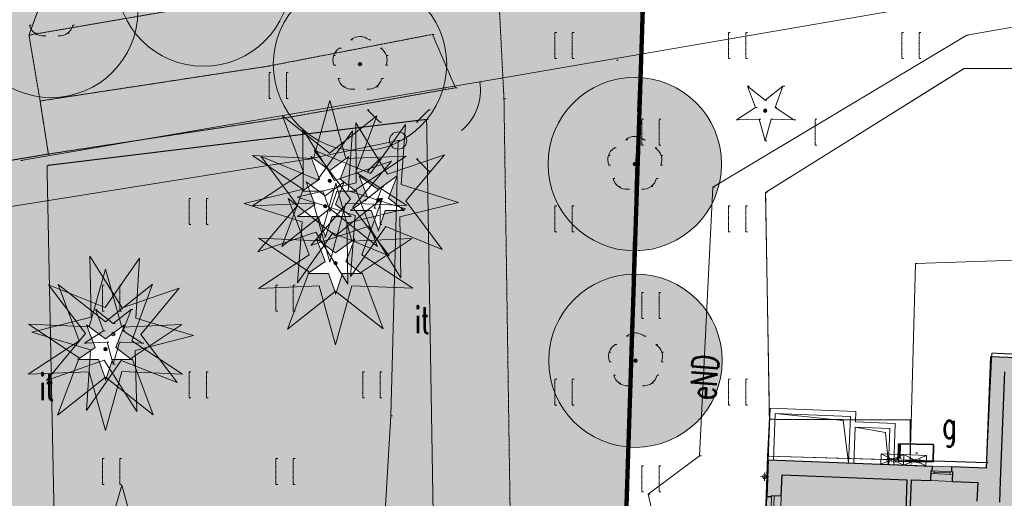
# Model space of a CAD drawing. Extents: x -280518 to 406552, y -27905 to 3675735.
# Tile 35 of 68: x -154526 to -126147, y 133776 to 147579. Entities that reach past the tile are written whole.
import ezdxf

# ---------------------------------------------------------------- set-up
doc = ezdxf.new("R2010")
doc.units = 0
doc.header["$MEASUREMENT"] = 0
for name, pattern in [('L_0_03', [1, 0.5, -0.5]), ('L_0_06', [2, 1.5, -0.5]), ('Long Dashed', [2400, 1200, -1200]), ('Wipeout_Contour', [1000, 0, -1000])]:
    doc.linetypes.add(name, pattern=pattern)
for name, color, linetype, lineweight in [('0_Nr_Pióra__7', 7, 'Continuous', 13), ('312_budynek_ewidencyjny_Nr_Pióra__7', 7, 'Continuous', 13), ('352_schody_Nr_Pióra__7', 7, 'Continuous', 13), ('ARCH MAPA RUSINOWO_Nr_Pióra__60', 230, 'Continuous', 211), ('Arch opisy_Nr_Pióra__80', 3, 'Continuous', 211), ('brama_Nr_Pióra__7', 7, 'Continuous', 13), ('bt_Nr_Pióra__7', 7, 'Continuous', 13), ('drzewo_iglaste_Nr_Pióra__7', 7, 'Continuous', 13), ('drzewo_lisciaste_Nr_Pióra__7', 7, 'Continuous', 13), ('furtka_Nr_Pióra__7', 7, 'Continuous', 13), ('gaz_Nr_Pióra__40', 4, 'Continuous', 35), ('GES_UrzadzeniaSiecGazowa_P_Nr_Pióra__52', 34, 'Continuous', 25), ('inny_obiekt_zagospodarowania_terenu_Atr17_Nr_Pióra__7', 7, 'Continuous', 13), ('inny_obiekt_zagospodarowania_terenu_Nr_Pióra__7', 7, 'Continuous', 13), ('INWENT OPISY_Nr_Pióra__21', 7, 'Continuous', 9), ('INWENT RURY SPUSTOWE_Nr_Pióra__21', 7, 'Continuous', 9), ('INWENT WYPOSAŻENIE_Nr_Pióra__21', 7, 'Continuous', 9), ('INWENT. OKNA_Nr_Pióra__5', 7, 'Continuous', 13), ('INWENT.ŚCIANY_Nr_Pióra__1', 7, 'Continuous', 25), ('INWENT.ŚCIANY_Nr_Pióra__5', 7, 'Continuous', 13), ('jezdnia_Nr_Pióra__7', 7, 'Continuous', 13), ('kraweznik_Nr_Pióra__7', 7, 'Continuous', 13), ('latarnia_Nr_Pióra__7', 7, 'Continuous', 13), ('ogr_Nr_Pióra__7', 7, 'Continuous', 13), ('przewod_elektroenergetyczny_podziemny_Atr1_Nr_Pióra__7', 7, 'Continuous', 13), ('przewod_elektroenergetyczny_podziemny_Nr_Pióra__7', 7, 'Continuous', 13), ('przewod_gazowy_Nr_Pióra__7', 7, 'Continuous', 13), ('slup_przewodow_napowietrznych_Nr_Pióra__7', 7, 'Continuous', 13), ('trawnik_Nr_Pióra__7', 7, 'Continuous', 13)]:
    doc.layers.add(name, color=color, linetype=linetype, lineweight=lineweight)
for name, color, linetype, lineweight, true_color in [('218_kontur_uzytku_gruntowego_Nr_Pióra__3', 7, 'Continuous', 13, 0xff6600), ('219_dzialka_ewidencyjna_Nr_Pióra__96', 7, 'Continuous', 13, 0x00d59f), ('arch wypelnienia_Nr_Pióra__4', 7, 'Continuous', 9, 0x029e21), ('arch wypelnienia_Nr_Pióra__76', 7, 'Continuous', 20, 0x00d59f), ('Arch zieleń_Nr_Pióra__4', 7, 'Continuous', 9, 0x029e21), ('OT_ZagospodarowanieTerenu_P_Nr_Pióra__96', 7, 'Continuous', 13, 0x00d59f)]:
    doc.layers.add(name, color=color, linetype=linetype, lineweight=lineweight, true_color=true_color)
doc.layers.add('GES_UrzadzeniaSiecGazowa_P', color=7, linetype='Continuous')
doc.layers.add('OT_ZagospodarowanieTerenu_P', color=7, linetype='Continuous')
doc.styles.add('GENERATED_STYLE_3', font='txt')
doc.styles.add('GENERATED_STYLE_9', font='Simplex.shx', dxfattribs={"bigfont": 'BIGFONT.SHX'})
doc.linetypes.add('L_0_15_SHX', pattern='A,0,[2,Rusinowo ZAGOSPODAROWANIE1.Shx,S=7.5,R=0,X=0,Y=0],-7.5,0', length=7.5)

msp = doc.modelspace()

# ---------------------------------------------------------------- hatches: boundary and pattern name
at = {"layer": 'arch wypelnienia_Nr_Pióra__4', "linetype": 'Continuous', "lineweight": 0, "true_color": 0x014f10}
msp.add_hatch(color=108, dxfattribs=at).paths.add_polyline_path([(-171130, 92333), (-167659, 92164, 0.417012), (-165053, 94551), (-164925, 97560), (-161128, 97411), (-161275, 93664, 0.414214), (-159978, 92262, 0.414214), (-155991, 95959), (-155139, 117743), (-154868, 124687), (-159864, 124883), (-159755, 127681), (-154759, 127485), (-154727, 128285), (-143086, 127830), (-143176, 125536), (-141117, 125456), (-134732, 125206), (-134723, 125456), (-133823, 125421), (-133822, 125451), (-133322, 125431), (-133318, 125546), (-137298, 125735), (-136418, 152485), (-165958, 147155), (-167118, 146075), (-168671, 125240), (-155203, 124234), (-157213, 97309), (-170683, 98315)], flags=0)
at = {"layer": 'arch wypelnienia_Nr_Pióra__4', "linetype": 'Continuous', "lineweight": 0, "true_color": 0x002708}
for points in [[(-146728, 148735, 1), (-151728, 148735, 1)], [(-151118, 147835, 1), (-156118, 147835, 1)], [(-142218, 146295, 1), (-147218, 146295, 1)], [(-134298, 143415, 1), (-139298, 143415, 1)], [(-146971, 141034), (-146508, 142267), (-147815, 142210), (-146721, 142933), (-147812, 143660), (-146505, 143598), (-146953, 144804), (-145938, 144001), (-145586, 145246), (-145242, 144006), (-144236, 144808), (-144683, 143593), (-143390, 143648), (-144460, 142934), (-143366, 142217), (-144677, 142269), (-144215, 141042), (-145240, 141855), (-145589, 140586), (-145941, 141855)], [(-146139, 141066), (-145284, 142067), (-146532, 142459), (-145257, 142766), (-146035, 143820), (-144827, 143318), (-144838, 144604), (-144157, 143503), (-143402, 144554), (-143501, 143271), (-142282, 143683), (-143116, 142692), (-141881, 142304), (-143131, 141997), (-142346, 140950), (-143561, 141445), (-143544, 140134), (-144232, 141248), (-144991, 140173), (-144891, 141486)], [(-147666, 140884), (-146811, 141885), (-148059, 142277), (-146784, 142584), (-147562, 143638), (-146354, 143136), (-146365, 144422), (-145684, 143321), (-144929, 144372), (-145028, 143089), (-143809, 143501), (-144643, 142510), (-143408, 142122), (-144658, 141815), (-143873, 140768), (-145088, 141263), (-145071, 139952), (-145759, 141066), (-146518, 139991), (-146418, 141304)], [(-146803, 138655), (-146340, 139888), (-147647, 139831), (-146553, 140554), (-147644, 141281), (-146337, 141219), (-146785, 142425), (-145770, 141622), (-145418, 142867), (-145074, 141627), (-144068, 142429), (-144515, 141214), (-143222, 141269), (-144292, 140555), (-143198, 139838), (-144509, 139890), (-144047, 138663), (-145072, 139476), (-145421, 138207), (-145773, 139476)], [(-154177, 138565), (-152901, 138889), (-153693, 139930), (-152475, 139444), (-152502, 140755), (-151806, 139647), (-151072, 140703), (-151152, 139411), (-149928, 139834), (-150750, 138843), (-149517, 138475), (-150769, 138148), (-149986, 137118), (-151183, 137589), (-151147, 136281), (-151853, 137387), (-152596, 136307), (-152515, 137613), (-153755, 137174), (-152915, 138188)], [(-153434, 136176), (-152971, 137409), (-154278, 137352), (-153184, 138075), (-154275, 138802), (-152968, 138740), (-153416, 139946), (-152401, 139143), (-152049, 140388), (-151705, 139148), (-150699, 139950), (-151146, 138735), (-149853, 138790), (-150923, 138076), (-149829, 137359), (-151140, 137411), (-150678, 136184), (-151703, 136997), (-152052, 135728), (-152404, 136997)], [(-134278, 137745, 1), (-139278, 137745, 1)], [(-152969, 129941), (-152506, 131174), (-153813, 131117), (-152719, 131840), (-153810, 132567), (-152503, 132505), (-152951, 133711), (-151936, 132908), (-151584, 134153), (-151240, 132913), (-150234, 133715), (-150681, 132500), (-149388, 132555), (-150458, 131841), (-149364, 131124), (-150675, 131176), (-150213, 129949), (-151238, 130762), (-151587, 129493), (-151939, 130762)]]:
    msp.add_hatch(color=98, dxfattribs=at).paths.add_polyline_path(points, flags=0)
at = {"layer": 'drzewo_iglaste_Nr_Pióra__7', "linetype": 'Continuous'}
for points in [[(-133038, 144905, 1), (-133038, 145005, 1)], [(-151828, 138465, 1), (-151828, 138565, 1)]]:
    msp.add_hatch(color=256, dxfattribs=at).paths.add_polyline_path(points, flags=0)
at = {"layer": 'drzewo_lisciaste_Nr_Pióra__7', "linetype": 'Continuous'}
for points in [[(-144718, 146245, 1), (-144718, 146345, 1)], [(-136798, 143365, 1), (-136798, 143465, 1)], [(-136778, 137695, 1), (-136778, 137795, 1)]]:
    msp.add_hatch(color=256, dxfattribs=at).paths.add_polyline_path(points, flags=0)

# ---------------------------------------------------------------- linework, layer by layer
at = {"layer": '0_Nr_Pióra__7', "linetype": 'Continuous'}
for p, q in [((-154242, 147420), (-154192, 147420)), ((-152993, 147420), (-152943, 147420)), ((-154258, 147135), (-154208, 147135)), ((-154087, 147187), (-154037, 147187)), ((-153819, 147113), (-153769, 147113)), ((-153417, 147113), (-153367, 147113)), ((-153148, 147187), (-153098, 147187)), ((-144718, 147095), (-144668, 147095)), ((-142628, 147155), (-142578, 147155)), ((-139099, 147214), (-139049, 147214)), ((-138599, 147214), (-138549, 147214)), ((-134099, 147214), (-134049, 147214)), ((-133599, 147214), (-133549, 147214)), ((-129099, 147214), (-129049, 147214)), ((-128599, 147214), (-128549, 147214)), ((-127228, 147135), (-127178, 147135)), ((-145305, 146761), (-145255, 146761)), ((-144979, 146998), (-144929, 146998)), ((-144457, 146998), (-144407, 146998)), ((-144130, 146761), (-144080, 146761)), ((-145478, 146543), (-145428, 146543)), ((-143957, 146543), (-143907, 146543)), ((-139099, 146464), (-139049, 146464)), ((-138599, 146464), (-138549, 146464)), ((-134099, 146464), (-134049, 146464)), ((-133599, 146464), (-133549, 146464)), ((-129099, 146464), (-129049, 146464)), ((-128599, 146464), (-128549, 146464)), ((-147388, 146235), (-147338, 146235)), ((-145467, 146266), (-145417, 146266)), ((-144718, 146295), (-144668, 146295)), ((-143968, 146266), (-143918, 146266)), ((-137328, 146415), (-137278, 146415)), ((-127308, 146175), (-127258, 146175)), ((-147339, 146054), (-147289, 146054)), ((-146839, 146054), (-146789, 146054)), ((-145342, 145880), (-145292, 145880)), ((-144093, 145880), (-144043, 145880)), ((-145187, 145647), (-145137, 145647)), ((-144248, 145647), (-144198, 145647)), ((-142292, 145618), (-142242, 145618)), ((-141968, 145615), (-141918, 145615)), ((-141264, 145789), (-141214, 145789)), ((-133550, 145661), (-133500, 145661)), ((-132526, 145661), (-132476, 145661)), ((-147339, 145304), (-147289, 145304)), ((-146839, 145304), (-146789, 145304)), ((-144919, 145573), (-144869, 145573)), ((-144517, 145573), (-144467, 145573)), ((-153938, 145235), (-153888, 145235)), ((-140568, 145295), (-140518, 145295)), ((-133321, 145048), (-133271, 145048)), ((-133038, 145254), (-132988, 145254)), ((-132755, 145048), (-132705, 145048)), ((-146768, 144765), (-146718, 144765)), ((-144501, 144979), (-144451, 144979)), ((-142734, 144979), (-142684, 144979)), ((-133038, 144955), (-132988, 144955)), ((-144148, 144626), (-144098, 144626)), ((-143087, 144626), (-143037, 144626)), ((-142798, 144705), (-142748, 144705)), ((-136599, 144714), (-136549, 144714)), ((-136099, 144714), (-136049, 144714)), ((-133866, 144687), (-133816, 144687)), ((-133213, 144715), (-133163, 144715)), ((-132863, 144715), (-132813, 144715)), ((-132210, 144687), (-132160, 144687)), ((-131599, 144714), (-131549, 144714)), ((-136798, 144215), (-136748, 144215)), ((-143618, 144095), (-143568, 144095)), ((-143618, 144095), (-143568, 144095)), ((-143618, 144095), (-143568, 144095)), ((-137385, 143881), (-137335, 143881)), ((-137059, 144118), (-137009, 144118)), ((-136599, 143964), (-136549, 143964)), ((-136537, 144118), (-136487, 144118)), ((-136210, 143881), (-136160, 143881)), ((-136099, 143964), (-136049, 143964)), ((-133038, 144085), (-132988, 144085)), ((-131599, 143964), (-131549, 143964)), ((-153698, 143705), (-153648, 143705)), ((-137558, 143663), (-137508, 143663)), ((-136037, 143663), (-135987, 143663)), ((-154492, 143522), (-154442, 143522)), ((-153738, 143375), (-153688, 143375)), ((-144148, 143565), (-144098, 143565)), ((-143087, 143565), (-143037, 143565)), ((-137547, 143386), (-137497, 143386)), ((-136798, 143415), (-136748, 143415)), ((-136048, 143386), (-135998, 143386)), ((-142734, 143212), (-142684, 143212)), ((-137422, 143000), (-137372, 143000)), ((-137267, 142767), (-137217, 142767)), ((-136328, 142767), (-136278, 142767)), ((-136173, 143000), (-136123, 143000)), ((-134548, 142745), (-134498, 142745)), ((-136999, 142693), (-136949, 142693)), ((-136597, 142693), (-136547, 142693)), ((-133028, 142595), (-132978, 142595)), ((-149639, 142424), (-149589, 142424)), ((-149139, 142424), (-149089, 142424)), ((-139099, 142214), (-139049, 142214)), ((-138599, 142214), (-138549, 142214)), ((-134099, 142214), (-134049, 142214)), ((-133599, 142214), (-133549, 142214)), ((-149639, 141674), (-149589, 141674)), ((-149139, 141674), (-149089, 141674)), ((-139099, 141464), (-139049, 141464)), ((-138599, 141464), (-138549, 141464)), ((-134099, 141464), (-134049, 141464)), ((-133599, 141464), (-133549, 141464)), ((-128708, 140545), (-128658, 140545)), ((-152139, 139924), (-152089, 139924)), ((-151639, 139924), (-151589, 139924)), ((-147139, 139924), (-147089, 139924)), ((-146639, 139924), (-146589, 139924)), ((-136599, 139714), (-136549, 139714)), ((-136099, 139714), (-136049, 139714)), ((-152340, 139221), (-152290, 139221)), ((-152139, 139174), (-152089, 139174)), ((-151639, 139174), (-151589, 139174)), ((-151316, 139221), (-151266, 139221)), ((-147139, 139174), (-147089, 139174)), ((-146639, 139174), (-146589, 139174)), ((-136599, 138964), (-136549, 138964)), ((-136099, 138964), (-136049, 138964)), ((-136778, 138545), (-136728, 138545)), ((-151000, 138247), (-150950, 138247)), ((-137365, 138211), (-137315, 138211)), ((-137039, 138448), (-136989, 138448)), ((-136517, 138448), (-136467, 138448)), ((-136190, 138211), (-136140, 138211)), ((-137538, 137993), (-137488, 137993)), ((-136017, 137993), (-135967, 137993)), ((-126508, 137965), (-126458, 137965)), ((-126508, 137965), (-126458, 137965)), ((-126508, 137965), (-126458, 137965)), ((-137527, 137716), (-137477, 137716)), ((-136778, 137745), (-136728, 137745)), ((-136028, 137716), (-135978, 137716)), ((-149639, 137424), (-149589, 137424)), ((-149139, 137424), (-149089, 137424)), ((-144639, 137424), (-144589, 137424)), ((-144139, 137424), (-144089, 137424)), ((-139099, 137214), (-139049, 137214)), ((-138599, 137214), (-138549, 137214)), ((-137402, 137330), (-137352, 137330)), ((-137247, 137097), (-137197, 137097)), ((-136308, 137097), (-136258, 137097)), ((-136153, 137330), (-136103, 137330)), ((-134099, 137214), (-134049, 137214)), ((-133599, 137214), (-133549, 137214)), ((-136979, 137023), (-136929, 137023)), ((-136577, 137023), (-136527, 137023)), ((-149639, 136674), (-149589, 136674)), ((-149139, 136674), (-149089, 136674)), ((-144639, 136674), (-144589, 136674)), ((-144139, 136674), (-144089, 136674)), ((-139099, 136464), (-139049, 136464)), ((-138599, 136464), (-138549, 136464)), ((-134099, 136464), (-134049, 136464)), ((-133599, 136464), (-133549, 136464)), ((-143828, 136155), (-143778, 136155)), ((-132918, 136055), (-132868, 136055)), ((-132918, 136055), (-132868, 136055)), ((-128858, 136035), (-128808, 136035)), ((-128858, 136035), (-128808, 136035)), ((-152139, 134924), (-152089, 134924)), ((-151639, 134924), (-151589, 134924)), ((-147139, 134924), (-147089, 134924)), ((-146639, 134924), (-146589, 134924)), ((-134928, 135005), (-134878, 135005)), ((-132968, 134995), (-132918, 134995)), ((-132968, 134995), (-132918, 134995)), ((-132968, 134995), (-132918, 134995)), ((-126658, 134805), (-126608, 134805)), ((-126658, 134805), (-126608, 134805)), ((-126658, 134805), (-126608, 134805)), ((-136599, 134714), (-136549, 134714)), ((-136099, 134714), (-136049, 134714)), ((-152139, 134174), (-152089, 134174)), ((-151639, 134174), (-151589, 134174)), ((-147139, 134174), (-147089, 134174)), ((-146639, 134174), (-146589, 134174)), ((-136599, 133964), (-136549, 133964)), ((-136099, 133964), (-136049, 133964)), ((-136408, 133895), (-136358, 133895))]:
    msp.add_line(p, q, dxfattribs=at)
at = {"layer": '218_kontur_uzytku_gruntowego_Nr_Pióra__3', "linetype": 'L_0_03', "flags": 128}
for points in [[(-136418, 152485), (-137298, 125735)], [(-137298, 125735), (-136418, 152485)]]:
    msp.add_lwpolyline(points, dxfattribs=at)
at = {"layer": '219_dzialka_ewidencyjna_Nr_Pióra__96', "linetype": 'Continuous', "flags": 128}
msp.add_lwpolyline([(-137298, 125735), (-136418, 152485)], dxfattribs=at)
at = {"layer": '312_budynek_ewidencyjny_Nr_Pióra__7', "linetype": 'Continuous', "flags": 128}
for points in [[(-126658, 134805), (-126508, 137965)], [(-126508, 137965), (-120058, 137665)], [(-133298, 125545), (-132968, 134995)]]:
    msp.add_lwpolyline(points, dxfattribs=at)
at = {"layer": 'ARCH MAPA RUSINOWO_Nr_Pióra__60', "linetype": 'Continuous', "flags": 128}
msp.add_lwpolyline([(-137298, 125735), (-136473, 150813)], dxfattribs=at)
at = {"layer": 'Arch opisy_Nr_Pióra__80', "linetype": 'Long Dashed'}
msp.add_line((-137298, 125735), (-136418, 152485), dxfattribs=at)
at = {"layer": 'Arch zieleń_Nr_Pióra__4', "linetype": 'Continuous'}
for p, q in [((-151568, 139267), (-152502, 140755)), ((-152466, 138999), (-152502, 140755)), ((-152062, 139279), (-151072, 140703)), ((-151179, 138971), (-151072, 140703)), ((-152062, 139279), (-153693, 139930)), ((-151568, 139267), (-149928, 139834)), ((-151036, 138498), (-149928, 139834)), ((-151036, 138498), (-149986, 137118)), ((-152055, 132484), (-151584, 134153)), ((-151121, 132481), (-151584, 134153))]:
    msp.add_line(p, q, dxfattribs=at)
for centre in [(-149228, 148735), (-153618, 147835), (-144718, 146295), (-136798, 143415), (-136778, 137745)]:
    msp.add_circle(centre, 2500, dxfattribs=at)
at = {"layer": 'brama_Nr_Pióra__7', "linetype": 'Continuous'}
msp.add_line((-153698, 143705), (-157498, 143075), dxfattribs=at)
at = {"layer": 'drzewo_iglaste_Nr_Pióra__7', "linetype": 'Continuous', "flags": 128}
for points in [[(-133321, 145048), (-133550, 145661)], [(-133550, 145661), (-133038, 145254)], [(-133038, 145254), (-132526, 145661)], [(-132526, 145661), (-132755, 145048)], [(-133866, 144687), (-133321, 145048)], [(-132755, 145048), (-132210, 144687)], [(-133213, 144715), (-133866, 144687)], [(-133038, 144085), (-133213, 144715)], [(-132863, 144715), (-133038, 144085)], [(-132210, 144687), (-132863, 144715)]]:
    msp.add_lwpolyline(points, dxfattribs=at)
at = {"layer": 'drzewo_iglaste_Nr_Pióra__7', "linetype": 'Continuous'}
msp.add_circle((-133038, 144955), 50, dxfattribs=at)
at = {"layer": 'drzewo_lisciaste_Nr_Pióra__7', "linetype": 'Continuous'}
for centre in [(-144718, 146295), (-136798, 143415), (-136778, 137745)]:
    msp.add_circle(centre, 50, dxfattribs=at)
for centre, start, end in [((-153853, 147511), 193.221, 274.871), ((-153383, 147511), 265.129, 346.779), ((-144718, 146695), 49.272, 130.728), ((-145098, 146419), 121.308, 202.548), ((-144338, 146419), 337.452, 58.692), ((-144953, 145971), 193.221, 274.871), ((-144483, 145971), 265.129, 346.779), ((-136798, 143815), 49.272, 130.728), ((-137178, 143539), 121.308, 202.548), ((-136418, 143539), 337.452, 58.692), ((-137033, 143091), 193.221, 274.871), ((-136563, 143091), 265.129, 346.779), ((-136778, 138145), 49.272, 130.728), ((-137158, 137869), 121.308, 202.548), ((-136398, 137869), 337.452, 58.692), ((-137013, 137421), 193.221, 274.871), ((-136543, 137421), 265.129, 346.779)]:
    msp.add_arc(centre, 400, start, end, dxfattribs=at)
at = {"layer": 'furtka_Nr_Pióra__7', "linetype": 'Continuous', "flags": 128}
msp.add_lwpolyline([(-141264, 145789), (-142292, 145618)], dxfattribs=at)
at = {"layer": 'furtka_Nr_Pióra__7', "linetype": 'Continuous'}
msp.add_arc((-142743, 145543), 1500, 309.4216, 9.44, dxfattribs=at)
at = {"layer": 'INWENT RURY SPUSTOWE_Nr_Pióra__21', "linetype": 'Continuous'}
for p, q in [((-133062, 134283), (-133052, 134523)), ((-132937, 134398), (-133177, 134408))]:
    msp.add_line(p, q, dxfattribs=at)
msp.add_circle((-133057, 134403), 55, dxfattribs=at)
at = {"layer": 'INWENT WYPOSAŻENIE_Nr_Pióra__21', "linetype": 'Continuous'}
msp.add_line((-129694, 135062), (-129705, 134762), dxfattribs=at)
at = {"layer": 'INWENT. OKNA_Nr_Pióra__5', "linetype": 'Continuous'}
for p, q in [((-128252, 134565), (-127632, 134541)), ((-128175, 134487), (-128172, 134562)), ((-128173, 134525), (-127714, 134507)), ((-127715, 134469), (-127712, 134544)), ((-128263, 134286), (-127643, 134261)), ((-128255, 134490), (-127635, 134466)), ((-133062, 132101), (-132995, 133820)), ((-132923, 132066), (-132853, 133845)), ((-132848, 132063), (-132779, 133842)), ((-132643, 132055), (-132574, 133834))]:
    msp.add_line(p, q, dxfattribs=at)
at = {"layer": 'INWENT.ŚCIANY_Nr_Pióra__1', "linetype": 'Continuous'}
for p, q in [((-126542, 137861), (-126668, 134644)), ((-125792, 137832), (-126542, 137861)), ((-126139, 137425), (-126262, 134277)), ((-132953, 134889), (-132995, 133820)), ((-128263, 134286), (-128252, 134565)), ((-128222, 134564), (-128252, 134565)), ((-127662, 134542), (-127657, 134682)), ((-127662, 134542), (-127632, 134541)), ((-126668, 134644), (-127657, 134682)), ((-127643, 134261), (-127632, 134541)), ((-132574, 133834), (-132549, 134453)), ((-132549, 134453), (-128952, 134313)), ((-128952, 134313), (-129049, 131834)), ((-128832, 134308), (-128903, 132489)), ((-128832, 134308), (-128263, 134286)), ((-127643, 134261), (-126904, 134232)), ((-126925, 133693), (-126904, 134232)), ((-126262, 134277), (-126285, 133668)), ((-132855, 133815), (-132995, 133820)), ((-132855, 133815), (-132853, 133845)), ((-132574, 133834), (-132853, 133845))]:
    msp.add_line(p, q, dxfattribs=at)
at = {"layer": 'INWENT.ŚCIANY_Nr_Pióra__5', "linetype": 'Continuous'}
for p, q in [((-132895, 136378), (-132953, 134889)), ((-130426, 136282), (-132895, 136378)), ((-132751, 136222), (-132803, 134883)), ((-130791, 136020), (-132751, 136222)), ((-130582, 136138), (-132751, 136222)), ((-130438, 135982), (-130426, 136282)), ((-130635, 134799), (-130791, 136020)), ((-130635, 134799), (-130582, 136138)), ((-129289, 135937), (-130438, 135982)), ((-130485, 134793), (-130444, 135832)), ((-129571, 135672), (-130444, 135832)), ((-129445, 135793), (-130444, 135832)), ((-129485, 134754), (-129571, 135672)), ((-129485, 134754), (-129445, 135793))]:
    msp.add_line(p, q, dxfattribs=at)
at = {"layer": 'jezdnia_Nr_Pióra__7', "linetype": 'L_0_06', "flags": 128}
msp.add_lwpolyline([(-154258, 147135), (-153938, 145235), (-153698, 143705), (-155418, 143415), (-157498, 143075), (-157758, 144365), (-157988, 145245), (-158218, 146115), (-158428, 146835), (-161158, 148325), (-153458, 149315)], close=True, dxfattribs=at)
at = {"layer": 'latarnia_Nr_Pióra__7', "linetype": 'Continuous', "flags": 128}
for points in [[(-144148, 144626), (-144501, 144979)], [(-143087, 144626), (-142734, 144979)], [(-143087, 143565), (-142734, 143212)]]:
    msp.add_lwpolyline(points, dxfattribs=at)
at = {"layer": 'latarnia_Nr_Pióra__7', "linetype": 'Continuous'}
msp.add_circle((-143618, 144095), 250, dxfattribs=at)
at = {"layer": 'ogr_Nr_Pióra__7', "linetype": 'Continuous'}
msp.add_line((-141264, 145789), (-117827, 149821), dxfattribs=at)
at = {"layer": 'ogr_Nr_Pióra__7', "linetype": 'L_0_15_SHX'}
msp.add_line((-141264, 145789), (-117827, 149821), dxfattribs=at)
at = {"layer": 'slup_przewodow_napowietrznych_Nr_Pióra__7', "linetype": 'Continuous'}
msp.add_circle((-143618, 144095), 250, dxfattribs=at)
at = {"layer": 'trawnik_Nr_Pióra__7', "linetype": 'L_0_03', "flags": 128}
msp.add_lwpolyline([(-153458, 149315), (-143918, 151185), (-136758, 152515), (-129388, 153955), (-119018, 155725), (-117938, 155445), (-117098, 154095), (-117058, 153915), (-125838, 152145), (-136928, 150035), (-144958, 148735), (-154258, 147135)], close=True, dxfattribs=at)
for points in [[(-139099, 146464), (-139099, 147214)], [(-138599, 146464), (-138599, 147214)], [(-134099, 146464), (-134099, 147214)], [(-133599, 146464), (-133599, 147214)], [(-129099, 146464), (-129099, 147214)], [(-128599, 146464), (-128599, 147214)], [(-147339, 145304), (-147339, 146054)], [(-146839, 145304), (-146839, 146054)], [(-136599, 143964), (-136599, 144714)], [(-136099, 143964), (-136099, 144714)], [(-131599, 143964), (-131599, 144714)], [(-149639, 141674), (-149639, 142424)], [(-149139, 141674), (-149139, 142424)], [(-139099, 141464), (-139099, 142214)], [(-138599, 141464), (-138599, 142214)], [(-134099, 141464), (-134099, 142214)], [(-133599, 141464), (-133599, 142214)], [(-152139, 139174), (-152139, 139924)], [(-151639, 139174), (-151639, 139924)], [(-147139, 139174), (-147139, 139924)], [(-146639, 139174), (-146639, 139924)], [(-136599, 138964), (-136599, 139714)], [(-136099, 138964), (-136099, 139714)], [(-149639, 136674), (-149639, 137424)], [(-149139, 136674), (-149139, 137424)], [(-144639, 136674), (-144639, 137424)], [(-144139, 136674), (-144139, 137424)], [(-139099, 136464), (-139099, 137214)], [(-138599, 136464), (-138599, 137214)], [(-134099, 136464), (-134099, 137214)], [(-133599, 136464), (-133599, 137214)], [(-152139, 134174), (-152139, 134924)], [(-151639, 134174), (-151639, 134924)], [(-147139, 134174), (-147139, 134924)], [(-146639, 134174), (-146639, 134924)], [(-136599, 133964), (-136599, 134714)], [(-136099, 133964), (-136099, 134714)]]:
    msp.add_lwpolyline(points, dxfattribs=at)

# ---------------------------------------------------------------- texts
at = {"layer": 'gaz_Nr_Pióra__40', "linetype": 'Continuous', "insert": (-127934, 136258), "char_height": 750, "attachment_point": 1, "style": 'GENERATED_STYLE_9'}
msp.add_mtext('{\\W0.660000x;g}', dxfattribs=at)
at = {"layer": 'inny_obiekt_zagospodarowania_terenu_Atr17_Nr_Pióra__7', "linetype": 'Continuous', "char_height": 750, "attachment_point": 1, "style": 'GENERATED_STYLE_9'}
for insert in [(-143133, 139287), (-153953, 137357)]:
    msp.add_mtext('{\\W0.660000x;it}', dxfattribs=dict(at, insert=insert))
at = {"layer": 'przewod_elektroenergetyczny_podziemny_Atr1_Nr_Pióra__7', "linetype": 'Continuous', "insert": (-135220, 136657), "char_height": 750, "attachment_point": 1, "rotation": 85.6, "style": 'GENERATED_STYLE_9'}
msp.add_mtext('{\\W0.660000x;eND}', dxfattribs=at)

# ---------------------------------------------------------------- wipeouts: each hides what was drawn before it
at = {"color": 254, "linetype": 'Wipeout_Contour', "lineweight": 0, "ltscale": 746310.641946}
msp.add_wipeout([(-128193, 135326), (-129193, 135344), (-129202, 134844), (-128202, 134826)], dxfattribs=at).dxf.layer = 'GES_UrzadzeniaSiecGazowa_P'

# ---------------------------------------------------------------- next in the draw order: hatches: boundary and pattern name
at = {"layer": 'arch wypelnienia_Nr_Pióra__76', "linetype": 'Continuous', "lineweight": 0, "true_color": 0x006a4f}
msp.add_hatch(color=116, dxfattribs=at).paths.add_polyline_path([(-133308, 125245), (-133301, 125434), (-133322, 125431), (-132953, 134889), (-126668, 134644), (-126542, 137861), (-120117, 137610), (-120547, 128136), (-126848, 128305), (-126948, 124985)], flags=0)

# ---------------------------------------------------------------- next in the draw order: linework, layer by layer
at = {"layer": '0_Nr_Pióra__7', "linetype": 'Continuous'}
for p, q in [((-129152, 135335), (-129102, 135335)), ((-129158, 134937), (-129108, 134937)), ((-128858, 134875), (-128808, 134875)), ((-128858, 134875), (-128808, 134875))]:
    msp.add_line(p, q, dxfattribs=at)
at = {"layer": '312_budynek_ewidencyjny_Nr_Pióra__7', "linetype": 'Continuous', "flags": 128}
msp.add_lwpolyline([(-132968, 134995), (-126658, 134805)], dxfattribs=at)
at = {"layer": '352_schody_Nr_Pióra__7', "linetype": 'Continuous', "flags": 128}
msp.add_lwpolyline([(-128858, 134875), (-132968, 134995), (-132918, 136055), (-128858, 136035)], close=True, dxfattribs=at)
msp.add_lwpolyline([(-128858, 134875), (-132968, 134995), (-132918, 136055), (-128858, 136035)], close=True, dxfattribs=at)
at = {"layer": 'bt_Nr_Pióra__7', "linetype": 'L_0_06', "flags": 128}
msp.add_lwpolyline([(-120360, 131525), (-120058, 137665), (-126508, 137965), (-126658, 134805), (-128858, 134875), (-128858, 136035), (-132918, 136055), (-133028, 142595), (-127308, 146175), (-121478, 146175), (-120718, 146625), (-116978, 149145), (-116758, 150005), (-113417, 150495), (-103588, 152335), (-103618, 149765), (-108548, 150115), (-108708, 146655), (-103928, 146665), (-103939, 147227), (-103268, 147185), (-103538, 143285), (-104116, 143319), (-111975, 142174), (-112430, 137073), (-118684, 134430), (-118928, 131785), (-118943, 131456)], close=True, dxfattribs=at)
at = {"layer": 'gaz_Nr_Pióra__40', "linetype": 'Continuous', "flags": 128}
msp.add_lwpolyline([(-129152, 135335), (-129158, 134937)], dxfattribs=at)
at = {"layer": 'GES_UrzadzeniaSiecGazowa_P_Nr_Pióra__52', "linetype": 'Continuous'}
msp.add_line((-128698, 135085), (-128648, 135085), dxfattribs=at)
at = {"layer": 'GES_UrzadzeniaSiecGazowa_P_Nr_Pióra__52', "linetype": 'Continuous', "flags": 128}
for points in [[(-128193, 135326), (-129193, 135344), (-129202, 134844), (-128202, 134826)], [(-128193, 135326), (-128202, 134826), (-129202, 134844), (-129193, 135344)]]:
    msp.add_lwpolyline(points, close=True, dxfattribs=at)
at = {"layer": 'INWENT WYPOSAŻENIE_Nr_Pióra__21', "linetype": 'Continuous'}
for p, q in [((-129705, 134762), (-129044, 135037)), ((-128394, 135011), (-129694, 135062)), ((-129694, 135062), (-129056, 134737)), ((-129056, 134737), (-129044, 135037)), ((-129056, 134737), (-128394, 135011)), ((-129044, 135037), (-128406, 134712)), ((-128406, 134712), (-128394, 135011)), ((-129705, 134762), (-128406, 134712))]:
    msp.add_line(p, q, dxfattribs=at)
at = {"layer": 'INWENT. OKNA_Nr_Pióra__5', "linetype": 'Continuous'}
msp.add_line((-128216, 134704), (-127657, 134682), dxfattribs=at)
at = {"layer": 'INWENT.ŚCIANY_Nr_Pióra__1', "linetype": 'Continuous'}
for p in [(-132953, 134889), (-128222, 134564)]:
    msp.add_line(p, (-128216, 134704), dxfattribs=at)
at = {"layer": 'INWENT.ŚCIANY_Nr_Pióra__5', "linetype": 'Continuous'}
msp.add_line((-129336, 134748), (-129289, 135937), dxfattribs=at)
at = {"layer": 'kraweznik_Nr_Pióra__7', "linetype": 'Continuous', "flags": 128}
msp.add_lwpolyline([(-116758, 150005), (-116978, 149145), (-120718, 146625), (-121478, 146175), (-127308, 146175), (-133028, 142595), (-132918, 136055), (-128858, 136035), (-128858, 134875)], dxfattribs=at)
at = {"layer": 'przewod_elektroenergetyczny_podziemny_Nr_Pióra__7', "linetype": 'Continuous', "flags": 128}
msp.add_lwpolyline([(-97698, 154305), (-99838, 155085), (-105328, 154545), (-117188, 153005), (-117818, 152725), (-119658, 148465), (-127228, 147135), (-134548, 142745), (-134928, 135005), (-136408, 133895), (-134508, 125715)], dxfattribs=at)
at = {"layer": 'przewod_gazowy_Nr_Pióra__7', "linetype": 'Continuous', "flags": 128}
msp.add_lwpolyline([(-96818, 141135), (-101588, 141775), (-112458, 141085), (-128708, 140545), (-128858, 134875)], dxfattribs=at)
at = {"layer": 'trawnik_Nr_Pióra__7', "linetype": 'L_0_03', "flags": 128}
msp.add_lwpolyline([(-140288, 126525), (-140568, 145295), (-140698, 147865), (-131798, 148915), (-125768, 149945), (-118498, 151365), (-116758, 150005), (-116978, 149145), (-120718, 146625), (-121478, 146175), (-127308, 146175), (-133028, 142595), (-132918, 136055), (-132968, 134995), (-133298, 125545), (-133308, 125245), (-139968, 125555)], close=True, dxfattribs=at)

# ---------------------------------------------------------------- next in the draw order: texts
at = {"layer": 'INWENT OPISY_Nr_Pióra__21', "linetype": 'Continuous', "char_height": 160, "attachment_point": 2, "rotation": 357.7616, "style": 'GENERATED_STYLE_3'}
for insert in [(-129371, 134979), (-128722, 134954)]:
    msp.add_mtext('{gaz}', dxfattribs=dict(at, insert=insert))

# ---------------------------------------------------------------- next in the draw order: wipeouts: each hides what was drawn before it
at = {"color": 254, "linetype": 'Wipeout_Contour', "lineweight": 0, "ltscale": 2223934.209186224}
msp.add_wipeout([(-145421, 139705), (-145421, 139655), (-145221, 140255), (-144671, 140255), (-145121, 140605), (-144871, 141255), (-145421, 140855), (-145971, 141255), (-145721, 140605), (-146221, 140255), (-145621, 140255)], dxfattribs=at).dxf.layer = 'OT_ZagospodarowanieTerenu_P'
at = {"color": 254, "linetype": 'Wipeout_Contour', "lineweight": 0, "ltscale": 2258551.044124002}
msp.add_wipeout([(-152052, 137226), (-152052, 137176), (-151852, 137776), (-151302, 137776), (-151752, 138126), (-151502, 138776), (-152052, 138376), (-152602, 138776), (-152352, 138126), (-152852, 137776), (-152252, 137776)], dxfattribs=at).dxf.layer = 'OT_ZagospodarowanieTerenu_P'

# ---------------------------------------------------------------- next in the draw order: hatches: boundary and pattern name
at = {"layer": 'OT_ZagospodarowanieTerenu_P_Nr_Pióra__96', "linetype": 'Continuous'}
for points in [[(-145421, 140505, 1), (-145421, 140605, 1)], [(-152052, 138026, 1), (-152052, 138126, 1)]]:
    msp.add_hatch(color=256, dxfattribs=at).paths.add_polyline_path(points, flags=0)

# ---------------------------------------------------------------- next in the draw order: linework, layer by layer
at = {"layer": '0_Nr_Pióra__7', "linetype": 'Continuous'}
for p, q in [((-151828, 138814), (-151778, 138814)), ((-152111, 138608), (-152061, 138608)), ((-151828, 138515), (-151778, 138515)), ((-151545, 138608), (-151495, 138608)), ((-152656, 138247), (-152606, 138247)), ((-152003, 138275), (-151953, 138275)), ((-151653, 138275), (-151603, 138275)), ((-151828, 137645), (-151778, 137645))]:
    msp.add_line(p, q, dxfattribs=at)
at = {"layer": 'Arch zieleń_Nr_Pióra__4', "linetype": 'Continuous'}
for p, q in [((-144665, 140307), (-143222, 141269)), ((-146181, 140799), (-147647, 139831)), ((-144667, 140801), (-143198, 139838)), ((-152520, 138719), (-152049, 140388)), ((-151586, 138716), (-152049, 140388)), ((-146183, 140307), (-146803, 138655)), ((-144665, 140307), (-144047, 138663)), ((-152630, 138532), (-153693, 139930)), ((-152812, 138320), (-153416, 139946)), ((-152056, 138869), (-153416, 139946)), ((-152056, 138869), (-150699, 139950)), ((-151298, 138322), (-150699, 139950)), ((-145893, 139907), (-147647, 139831)), ((-145893, 139907), (-145421, 138207)), ((-144954, 139908), (-145421, 138207)), ((-144954, 139908), (-143198, 139838)), ((-145423, 139754), (-146803, 138655)), ((-145423, 139754), (-144047, 138663)), ((-152520, 138719), (-154275, 138802)), ((-152814, 137828), (-154275, 138802)), ((-152466, 138999), (-154177, 138565)), ((-151586, 138716), (-149853, 138790)), ((-151296, 137828), (-149853, 138790)), ((-151179, 138971), (-149517, 138475)), ((-152487, 138060), (-154177, 138565)), ((-152630, 138532), (-153755, 137174)), ((-152812, 138320), (-154278, 137352)), ((-151298, 138322), (-149829, 137359)), ((-151196, 138037), (-149517, 138475)), ((-152487, 138060), (-152596, 136307)), ((-151196, 138037), (-151147, 136281)), ((-152092, 137762), (-153755, 137174)), ((-152814, 137828), (-153434, 136176)), ((-151600, 137753), (-152596, 136307)), ((-152092, 137762), (-151147, 136281)), ((-151600, 137753), (-149986, 137118)), ((-151296, 137828), (-150678, 136184)), ((-152524, 137428), (-154278, 137352)), ((-152524, 137428), (-152052, 135728)), ((-151585, 137429), (-152052, 135728)), ((-151585, 137429), (-149829, 137359)), ((-152054, 137275), (-153434, 136176)), ((-152054, 137275), (-150678, 136184))]:
    msp.add_line(p, q, dxfattribs=at)
at = {"layer": 'drzewo_iglaste_Nr_Pióra__7', "linetype": 'Continuous', "flags": 128}
for points in [[(-152111, 138608), (-152340, 139221)], [(-152340, 139221), (-151828, 138814)], [(-151828, 138814), (-151316, 139221)], [(-151316, 139221), (-151545, 138608)], [(-152656, 138247), (-152111, 138608)], [(-151545, 138608), (-151000, 138247)], [(-152003, 138275), (-152656, 138247)], [(-151828, 137645), (-152003, 138275)], [(-151653, 138275), (-151828, 137645)], [(-151000, 138247), (-151653, 138275)]]:
    msp.add_lwpolyline(points, dxfattribs=at)
at = {"layer": 'drzewo_iglaste_Nr_Pióra__7', "linetype": 'Continuous'}
msp.add_circle((-151828, 138515), 50, dxfattribs=at)
at = {"layer": 'OT_ZagospodarowanieTerenu_P_Nr_Pióra__96', "linetype": 'Continuous'}
for p, q in [((-145421, 140555), (-145371, 140555)), ((-152052, 138076), (-152002, 138076))]:
    msp.add_line(p, q, dxfattribs=at)
at = {"layer": 'OT_ZagospodarowanieTerenu_P_Nr_Pióra__96', "linetype": 'Continuous', "flags": 128}
for points in [[(-145421, 139705), (-145421, 139655), (-145221, 140255), (-144671, 140255), (-145121, 140605), (-144871, 141255), (-145421, 140855), (-145971, 141255), (-145721, 140605), (-146221, 140255), (-145621, 140255)], [(-152052, 137226), (-152052, 137176), (-151852, 137776), (-151302, 137776), (-151752, 138126), (-151502, 138776), (-152052, 138376), (-152602, 138776), (-152352, 138126), (-152852, 137776), (-152252, 137776)], [(-152052, 137226), (-152252, 137776), (-152852, 137776), (-152352, 138126), (-152602, 138776), (-152052, 138376), (-151502, 138776), (-151752, 138126), (-151302, 137776), (-151852, 137776), (-152052, 137176)]]:
    msp.add_lwpolyline(points, close=True, dxfattribs=at)
at = {"layer": 'OT_ZagospodarowanieTerenu_P_Nr_Pióra__96', "linetype": 'Continuous'}
for centre in [(-145421, 140555), (-152052, 138076)]:
    msp.add_circle(centre, 50, dxfattribs=at)

# ---------------------------------------------------------------- next in the draw order: wipeouts: each hides what was drawn before it
at = {"color": 254, "linetype": 'Wipeout_Contour', "lineweight": 0, "ltscale": 2238880.650819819}
msp.add_wipeout([(-145719, 141349), (-145719, 141299), (-145519, 141899), (-144969, 141899), (-145419, 142249), (-145169, 142899), (-145719, 142499), (-146269, 142899), (-146019, 142249), (-146519, 141899), (-145919, 141899)], dxfattribs=at).dxf.layer = 'OT_ZagospodarowanieTerenu_P'

# ---------------------------------------------------------------- next in the draw order: hatches: boundary and pattern name
at = {"layer": 'OT_ZagospodarowanieTerenu_P_Nr_Pióra__96', "linetype": 'Continuous'}
msp.add_hatch(color=256, dxfattribs=at).paths.add_polyline_path([(-145719, 142149, 1), (-145719, 142249, 1)], flags=0)

# ---------------------------------------------------------------- next in the draw order: linework, layer by layer
at = {"layer": 'Arch zieleń_Nr_Pióra__4', "linetype": 'Continuous'}
for p, q in [((-146383, 141750), (-146518, 139991)), ((-145994, 141447), (-147666, 140884)), ((-145500, 141431), (-146518, 139991)), ((-145889, 141198), (-147644, 141281)), ((-146183, 140307), (-147644, 141281)), ((-144955, 141195), (-143222, 141269))]:
    msp.add_line(p, q, dxfattribs=at)
at = {"layer": 'OT_ZagospodarowanieTerenu_P_Nr_Pióra__96', "linetype": 'Continuous', "flags": 128}
for points in [[(-145719, 141349), (-145719, 141299), (-145519, 141899), (-144969, 141899), (-145419, 142249), (-145169, 142899), (-145719, 142499), (-146269, 142899), (-146019, 142249), (-146519, 141899), (-145919, 141899)], [(-145421, 139705), (-145621, 140255), (-146221, 140255), (-145721, 140605), (-145971, 141255), (-145421, 140855), (-144871, 141255), (-145121, 140605), (-144671, 140255), (-145221, 140255), (-145421, 139655)]]:
    msp.add_lwpolyline(points, close=True, dxfattribs=at)

# ---------------------------------------------------------------- next in the draw order: wipeouts: each hides what was drawn before it
at = {"color": 254, "linetype": 'Wipeout_Contour', "lineweight": 0, "ltscale": 2243511.504111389}
msp.add_wipeout([(-145589, 142084), (-145589, 142034), (-145389, 142634), (-144839, 142634), (-145289, 142984), (-145039, 143634), (-145589, 143234), (-146139, 143634), (-145889, 142984), (-146389, 142634), (-145789, 142634)], dxfattribs=at).dxf.layer = 'OT_ZagospodarowanieTerenu_P'

# ---------------------------------------------------------------- next in the draw order: hatches: boundary and pattern name
at = {"layer": 'OT_ZagospodarowanieTerenu_P_Nr_Pióra__96', "linetype": 'Continuous'}
msp.add_hatch(color=256, dxfattribs=at).paths.add_polyline_path([(-145589, 142884, 1), (-145589, 142984, 1)], flags=0)

# ---------------------------------------------------------------- next in the draw order: linework, layer by layer
at = {"layer": '0_Nr_Pióra__7', "linetype": 'Continuous'}
msp.add_line((-146218, 143555), (-146168, 143555), dxfattribs=at)
at = {"layer": 'Arch zieleń_Nr_Pióra__4', "linetype": 'Continuous'}
for p, q in [((-146057, 143577), (-145586, 145246)), ((-145123, 143574), (-145586, 145246)), ((-146349, 143178), (-146953, 144804)), ((-145593, 143727), (-146953, 144804)), ((-145593, 143727), (-144236, 144808)), ((-146351, 142688), (-146365, 144422)), ((-145452, 142946), (-146365, 144422)), ((-146057, 143577), (-147812, 143660)), ((-146351, 142686), (-147812, 143660)), ((-145941, 142963), (-147562, 143638)), ((-146520, 142225), (-147562, 143638)), ((-145123, 143574), (-143390, 143648)), ((-146349, 143178), (-147815, 142210)), ((-145889, 141198), (-145418, 142867)), ((-146351, 142688), (-148059, 142277)), ((-146351, 142686), (-146971, 141034)), ((-146383, 141750), (-148059, 142277)), ((-146061, 142286), (-147815, 142210)), ((-146520, 142225), (-147666, 140884)), ((-146181, 140799), (-146785, 142425)), ((-145425, 141348), (-146785, 142425)), ((-146061, 142286), (-145589, 140586)), ((-145591, 142133), (-146971, 141034))]:
    msp.add_line(p, q, dxfattribs=at)
at = {"layer": 'ogr_Nr_Pióra__7', "linetype": 'Continuous'}
msp.add_line((-154492, 143522), (-142292, 145618), dxfattribs=at)
at = {"layer": 'ogr_Nr_Pióra__7', "linetype": 'L_0_15_SHX'}
msp.add_line((-154492, 143522), (-142292, 145618), dxfattribs=at)
at = {"layer": 'OT_ZagospodarowanieTerenu_P_Nr_Pióra__96', "linetype": 'Continuous'}
for p, q in [((-145589, 142934), (-145539, 142934)), ((-145719, 142199), (-145669, 142199))]:
    msp.add_line(p, q, dxfattribs=at)
at = {"layer": 'OT_ZagospodarowanieTerenu_P_Nr_Pióra__96', "linetype": 'Continuous', "flags": 128}
msp.add_lwpolyline([(-145589, 142084), (-145589, 142034), (-145389, 142634), (-144839, 142634), (-145289, 142984), (-145039, 143634), (-145589, 143234), (-146139, 143634), (-145889, 142984), (-146389, 142634), (-145789, 142634)], close=True, dxfattribs=at)
at = {"layer": 'OT_ZagospodarowanieTerenu_P_Nr_Pióra__96', "linetype": 'Continuous'}
for centre in [(-145589, 142934), (-145719, 142199)]:
    msp.add_circle(centre, 50, dxfattribs=at)
at = {"layer": 'trawnik_Nr_Pióra__7', "linetype": 'L_0_03', "flags": 128}
msp.add_lwpolyline([(-147388, 146235), (-142628, 147155), (-141968, 145615), (-146768, 144765), (-153698, 143705), (-153938, 145235)], close=True, dxfattribs=at)

# ---------------------------------------------------------------- next in the draw order: wipeouts: each hides what was drawn before it
at = {"color": 254, "linetype": 'Wipeout_Contour', "lineweight": 0, "ltscale": 2228291.143325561}
msp.add_wipeout([(-144192, 141531), (-144192, 141481), (-143992, 142081), (-143442, 142081), (-143892, 142431), (-143642, 143081), (-144192, 142681), (-144742, 143081), (-144492, 142431), (-144992, 142081), (-144392, 142081)], dxfattribs=at).dxf.layer = 'OT_ZagospodarowanieTerenu_P'

# ---------------------------------------------------------------- next in the draw order: hatches: boundary and pattern name
at = {"layer": 'OT_ZagospodarowanieTerenu_P_Nr_Pióra__96', "linetype": 'Continuous'}
msp.add_hatch(color=256, dxfattribs=at).paths.add_polyline_path([(-144192, 142331, 1), (-144192, 142431, 1)], flags=0)

# ---------------------------------------------------------------- next in the draw order: linework, layer by layer
at = {"layer": '0_Nr_Pióra__7', "linetype": 'Continuous'}
for p, q in [((-144501, 143212), (-144451, 143212)), ((-144076, 142761), (-144026, 142761)), ((-144588, 142354), (-144538, 142354)), ((-144139, 142424), (-144089, 142424)), ((-144305, 142148), (-144255, 142148)), ((-144139, 141674), (-144089, 141674))]:
    msp.add_line(p, q, dxfattribs=at)
at = {"layer": 'Arch zieleń_Nr_Pióra__4', "linetype": 'Continuous'}
for p, q in [((-144835, 143180), (-144236, 144808)), ((-144824, 142870), (-144838, 144604)), ((-143925, 143128), (-144838, 144604)), ((-144414, 143145), (-143402, 144554)), ((-143535, 142825), (-143402, 144554)), ((-145941, 142963), (-144929, 144372)), ((-145062, 142643), (-144929, 144372)), ((-144414, 143145), (-146035, 143820)), ((-144993, 142407), (-146035, 143820)), ((-144833, 142686), (-143390, 143648)), ((-143925, 143128), (-142282, 143683)), ((-143399, 142355), (-142282, 143683)), ((-145452, 142946), (-143809, 143501)), ((-144926, 142173), (-143809, 143501)), ((-144835, 143180), (-143366, 142217)), ((-144824, 142870), (-146532, 142459)), ((-144955, 141195), (-145418, 142867)), ((-143535, 142825), (-141881, 142304)), ((-144856, 141932), (-146532, 142459)), ((-145062, 142643), (-143408, 142122)), ((-144833, 142686), (-144215, 141042)), ((-144993, 142407), (-146139, 141066)), ((-145122, 142287), (-145589, 140586)), ((-145425, 141348), (-144068, 142429)), ((-145122, 142287), (-143366, 142217)), ((-144667, 140801), (-144068, 142429)), ((-143566, 141890), (-141881, 142304)), ((-143399, 142355), (-142346, 140950)), ((-145591, 142133), (-144215, 141042)), ((-145093, 141708), (-143408, 142122)), ((-144856, 141932), (-144991, 140173)), ((-144926, 142173), (-143873, 140768)), ((-144467, 141629), (-146139, 141066)), ((-145093, 141708), (-145071, 139952)), ((-143973, 141613), (-144991, 140173)), ((-144467, 141629), (-143544, 140134)), ((-143973, 141613), (-142346, 140950)), ((-143566, 141890), (-143544, 140134)), ((-145994, 141447), (-145071, 139952)), ((-145500, 141431), (-143873, 140768))]:
    msp.add_line(p, q, dxfattribs=at)
at = {"layer": 'drzewo_iglaste_Nr_Pióra__7', "linetype": 'Continuous', "flags": 128}
for points in [[(-144588, 142354), (-144076, 142761)], [(-144076, 142761), (-144305, 142148)]]:
    msp.add_lwpolyline(points, dxfattribs=at)
at = {"layer": 'inny_obiekt_zagospodarowania_terenu_Nr_Pióra__7', "linetype": 'L_0_03', "flags": 128}
for points in [[(-142518, 127885), (-142798, 144705), (-153738, 143375)], [(-153738, 143375), (-153418, 127575), (-142518, 127885)]]:
    msp.add_lwpolyline(points, dxfattribs=at)
at = {"layer": 'latarnia_Nr_Pióra__7', "linetype": 'Continuous', "flags": 128}
msp.add_lwpolyline([(-144148, 143565), (-144501, 143212)], dxfattribs=at)
at = {"layer": 'OT_ZagospodarowanieTerenu_P_Nr_Pióra__96', "linetype": 'Continuous'}
msp.add_line((-144192, 142381), (-144142, 142381), dxfattribs=at)
at = {"layer": 'OT_ZagospodarowanieTerenu_P_Nr_Pióra__96', "linetype": 'Continuous', "flags": 128}
for points in [[(-145589, 142084), (-145789, 142634), (-146389, 142634), (-145889, 142984), (-146139, 143634), (-145589, 143234), (-145039, 143634), (-145289, 142984), (-144839, 142634), (-145389, 142634), (-145589, 142034)], [(-144192, 141531), (-144192, 141481), (-143992, 142081), (-143442, 142081), (-143892, 142431), (-143642, 143081), (-144192, 142681), (-144742, 143081), (-144492, 142431), (-144992, 142081), (-144392, 142081)], [(-144192, 141531), (-144392, 142081), (-144992, 142081), (-144492, 142431), (-144742, 143081), (-144192, 142681), (-143642, 143081), (-143892, 142431), (-143442, 142081), (-143992, 142081), (-144192, 141481)], [(-145719, 141349), (-145919, 141899), (-146519, 141899), (-146019, 142249), (-146269, 142899), (-145719, 142499), (-145169, 142899), (-145419, 142249), (-144969, 141899), (-145519, 141899), (-145719, 141299)]]:
    msp.add_lwpolyline(points, close=True, dxfattribs=at)
at = {"layer": 'OT_ZagospodarowanieTerenu_P_Nr_Pióra__96', "linetype": 'Continuous'}
msp.add_circle((-144192, 142381), 50, dxfattribs=at)
at = {"layer": 'przewod_elektroenergetyczny_podziemny_Nr_Pióra__7', "linetype": 'Continuous', "flags": 128}
msp.add_lwpolyline([(-162158, 141165), (-156288, 141955), (-146218, 143555), (-143618, 144095), (-143828, 136155), (-144418, 126275)], dxfattribs=at)
at = {"layer": 'trawnik_Nr_Pióra__7', "linetype": 'L_0_03', "flags": 128}
msp.add_lwpolyline([(-153418, 127575), (-153738, 143375), (-142798, 144705), (-142518, 127885)], close=True, dxfattribs=at)
msp.add_lwpolyline([(-144139, 141674), (-144139, 142424)], dxfattribs=at)

doc.saveas('drawing.dxf')
